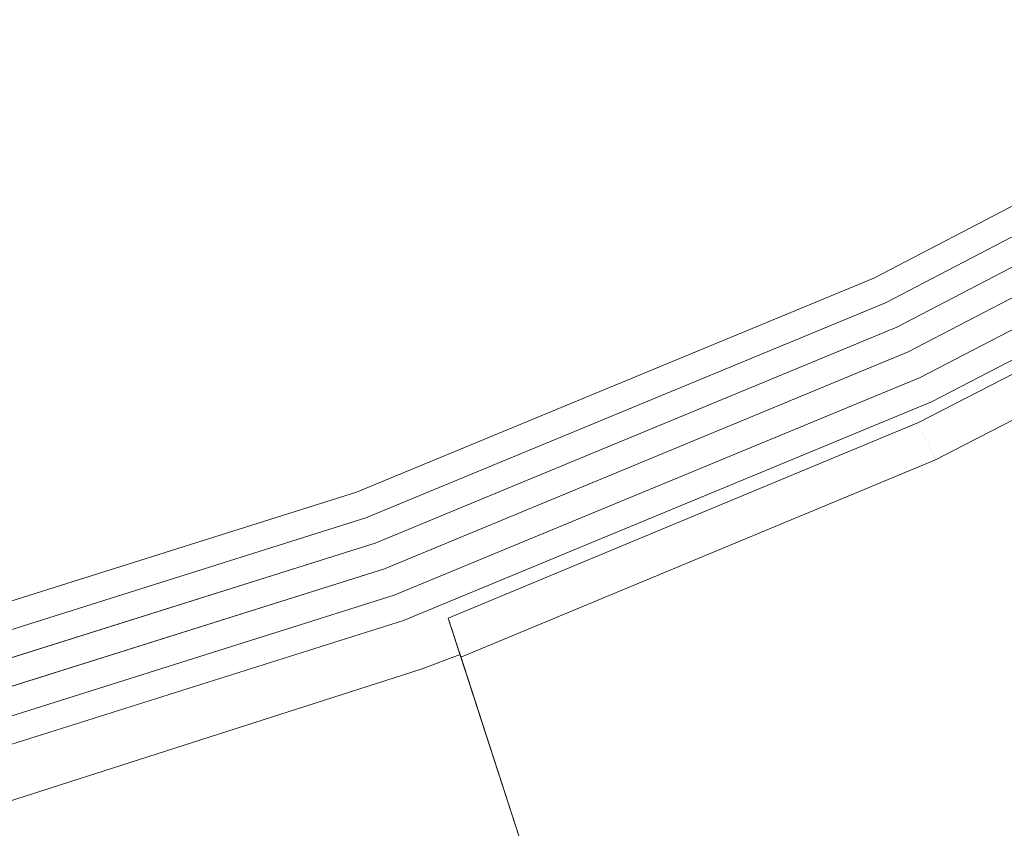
# Model space of a CAD drawing. Header units: millimetres. Extents: x -121 to 130, y -124 to 124.
# Tile 25 of 41: x 34 to 52, y -116 to -102. Entities that reach past the tile are written whole.
import ezdxf

# ---------------------------------------------------------------- set-up
doc = ezdxf.new("R2010")
doc.units = ezdxf.units.MM
doc.header["$LTSCALE"] = 25.4
doc.layers.add('Lighting-Moving Light', color=7, linetype='Continuous', lineweight=5, true_color=0x000000)

# ---------------------------------------------------------------- blocks, each defined once
blk = doc.blocks.new('Group-2-1')
at = {"layer": 'Lighting-Moving Light', "color": 7, "linetype": 'Continuous', "lineweight": 5, "transparency": 33554687}
for points, invisible_edges in [([(-38446.112, 5612.667, -578.305), (-38455.185, 5607.943, -578.305), (-38455.185, 5607.942, -578.263), (-38446.111, 5612.666, -578.263)], 14), ([(-38455.185, 5607.943, -578.305), (-38446.112, 5612.667, -578.305), (-38445.617, 5611.809, -677.305), (-38454.767, 5607.046, -677.305)], 10), ([(-38446.111, 5612.666, -578.263), (-38455.185, 5607.942, -578.263), (-38455.183, 5607.938, -578.222), (-38446.109, 5612.661, -578.222)], 15), ([(-38446.109, 5612.661, -578.222), (-38455.183, 5607.938, -578.222), (-38455.179, 5607.931, -578.181), (-38446.105, 5612.654, -578.181)], 15), ([(-38446.105, 5612.654, -578.181), (-38455.179, 5607.931, -578.181), (-38455.174, 5607.92, -578.141), (-38446.099, 5612.644, -578.141)], 15), ([(-38446.099, 5612.644, -578.141), (-38455.174, 5607.92, -578.141), (-38455.168, 5607.907, -578.103), (-38446.092, 5612.632, -578.103)], 15), ([(-38446.092, 5612.632, -578.103), (-38455.168, 5607.907, -578.103), (-38455.161, 5607.89, -578.065), (-38446.083, 5612.616, -578.065)], 15), ([(-38446.083, 5612.616, -578.065), (-38455.161, 5607.89, -578.065), (-38455.152, 5607.871, -578.029), (-38446.072, 5612.598, -578.029)], 15), ([(-38446.072, 5612.598, -578.029), (-38455.152, 5607.871, -578.029), (-38455.142, 5607.85, -577.995), (-38446.06, 5612.577, -577.995)], 15), ([(-38446.06, 5612.577, -577.995), (-38455.142, 5607.85, -577.995), (-38455.13, 5607.825, -577.963), (-38446.047, 5612.554, -577.963)], 15), ([(-38446.047, 5612.554, -577.963), (-38455.13, 5607.825, -577.963), (-38455.118, 5607.799, -577.934), (-38446.032, 5612.529, -577.934)], 15), ([(-38446.032, 5612.529, -577.934), (-38455.118, 5607.799, -577.934), (-38455.105, 5607.77, -577.907), (-38446.016, 5612.501, -577.907)], 15), ([(-38446.016, 5612.501, -577.907), (-38455.105, 5607.77, -577.907), (-38455.09, 5607.74, -577.882), (-38445.999, 5612.472, -577.882)], 15), ([(-38445.999, 5612.472, -577.882), (-38455.09, 5607.74, -577.882), (-38455.075, 5607.707, -577.861), (-38445.982, 5612.441, -577.861)], 15), ([(-38445.982, 5612.441, -577.861), (-38455.075, 5607.707, -577.861), (-38455.059, 5607.673, -577.843), (-38445.963, 5612.409, -577.843)], 15), ([(-38445.963, 5612.409, -577.843), (-38455.059, 5607.673, -577.843), (-38455.043, 5607.638, -577.827), (-38445.944, 5612.375, -577.827)], 15), ([(-38445.944, 5612.375, -577.827), (-38455.043, 5607.638, -577.827), (-38455.026, 5607.602, -577.815), (-38445.924, 5612.341, -577.815)], 15), ([(-38445.924, 5612.341, -577.815), (-38455.026, 5607.602, -577.815), (-38455.009, 5607.565, -577.807), (-38445.903, 5612.305, -577.807)], 15), ([(-38445.903, 5612.305, -577.807), (-38455.009, 5607.565, -577.807), (-38454.992, 5607.528, -577.802), (-38445.883, 5612.27, -577.802)], 15), ([(-38445.883, 5612.27, -577.802), (-38454.992, 5607.528, -577.802), (-38454.974, 5607.49, -577.8), (-38445.862, 5612.234, -577.8)], 11), ([(-38454.37, 5605.304, -577.8), (-38445.318, 5609.966, -577.8), (-38445.862, 5612.234, -577.8), (-38454.974, 5607.49, -577.8)], 10), ([(-38445.616, 5611.807, -677.348), (-38454.766, 5607.044, -677.348), (-38454.767, 5607.046, -677.305), (-38445.617, 5611.809, -677.305)], 11), ([(-38445.613, 5611.802, -677.391), (-38454.763, 5607.039, -677.391), (-38454.766, 5607.044, -677.348), (-38445.616, 5611.807, -677.348)], 15), ([(-38445.608, 5611.794, -677.433), (-38454.759, 5607.03, -677.433), (-38454.763, 5607.039, -677.391), (-38445.613, 5611.802, -677.391)], 15), ([(-38445.601, 5611.782, -677.475), (-38454.754, 5607.018, -677.475), (-38454.759, 5607.03, -677.433), (-38445.608, 5611.794, -677.433)], 15), ([(-38445.593, 5611.768, -677.515), (-38454.747, 5607.002, -677.515), (-38454.754, 5607.018, -677.475), (-38445.601, 5611.782, -677.475)], 15), ([(-38445.583, 5611.75, -677.553), (-38454.738, 5606.984, -677.553), (-38454.747, 5607.002, -677.515), (-38445.593, 5611.768, -677.515)], 15), ([(-38445.571, 5611.73, -677.589), (-38454.728, 5606.963, -677.589), (-38454.738, 5606.984, -677.553), (-38445.583, 5611.75, -677.553)], 15), ([(-38445.558, 5611.707, -677.624), (-38454.717, 5606.939, -677.624), (-38454.728, 5606.963, -677.589), (-38445.571, 5611.73, -677.589)], 15), ([(-38445.543, 5611.681, -677.655), (-38454.704, 5606.912, -677.655), (-38454.717, 5606.939, -677.624), (-38445.558, 5611.707, -677.624)], 15), ([(-38445.527, 5611.653, -677.684), (-38454.691, 5606.883, -677.684), (-38454.704, 5606.912, -677.655), (-38445.543, 5611.681, -677.655)], 15), ([(-38445.51, 5611.623, -677.711), (-38454.676, 5606.852, -677.711), (-38454.691, 5606.883, -677.684), (-38445.527, 5611.653, -677.684)], 15), ([(-38445.491, 5611.592, -677.734), (-38454.661, 5606.818, -677.734), (-38454.676, 5606.852, -677.711), (-38445.51, 5611.623, -677.711)], 15), ([(-38445.472, 5611.558, -677.754), (-38454.644, 5606.783, -677.754), (-38454.661, 5606.818, -677.734), (-38445.491, 5611.592, -677.734)], 15), ([(-38445.452, 5611.524, -677.77), (-38454.627, 5606.747, -677.77), (-38454.644, 5606.783, -677.754), (-38445.472, 5611.558, -677.754)], 15), ([(-38445.431, 5611.488, -677.783), (-38454.61, 5606.71, -677.783), (-38454.627, 5606.747, -677.77), (-38445.452, 5611.524, -677.77)], 15), ([(-38445.41, 5611.451, -677.793), (-38454.592, 5606.671, -677.793), (-38454.61, 5606.71, -677.783), (-38445.431, 5611.488, -677.783)], 15), ([(-38445.389, 5611.414, -677.798), (-38454.574, 5606.632, -677.798), (-38454.592, 5606.671, -677.793), (-38445.41, 5611.451, -677.793)], 15), ([(-38445.367, 5611.376, -677.8), (-38454.556, 5606.593, -677.8), (-38454.574, 5606.632, -677.798), (-38445.389, 5611.414, -677.798)], 14), ([(-38445.108, 5610.928, -677.8), (-38454.337, 5606.124, -677.8), (-38454.556, 5606.593, -677.8), (-38445.367, 5611.376, -677.8)], 10), ([(-38445.087, 5610.892, -677.798), (-38454.319, 5606.086, -677.798), (-38454.337, 5606.124, -677.8), (-38445.108, 5610.928, -677.8)], 11), ([(-38445.066, 5610.855, -677.792), (-38454.301, 5606.048, -677.792), (-38454.319, 5606.086, -677.798), (-38445.087, 5610.892, -677.798)], 15), ([(-38445.045, 5610.819, -677.782), (-38454.284, 5606.01, -677.782), (-38454.301, 5606.048, -677.792), (-38445.066, 5610.855, -677.792)], 15), ([(-38445.025, 5610.784, -677.769), (-38454.267, 5605.973, -677.769), (-38454.284, 5606.01, -677.782), (-38445.045, 5610.819, -677.782)], 15), ([(-38445.005, 5610.75, -677.752), (-38454.25, 5605.938, -677.752), (-38454.267, 5605.973, -677.769), (-38445.025, 5610.784, -677.769)], 15), ([(-38444.987, 5610.718, -677.733), (-38454.234, 5605.904, -677.733), (-38454.25, 5605.938, -677.752), (-38445.005, 5610.75, -677.752)], 15), ([(-38444.969, 5610.687, -677.71), (-38454.219, 5605.871, -677.71), (-38454.234, 5605.904, -677.733), (-38444.987, 5610.718, -677.733)], 15), ([(-38444.952, 5610.657, -677.684), (-38454.205, 5605.841, -677.684), (-38454.219, 5605.871, -677.71), (-38444.969, 5610.687, -677.71)], 15), ([(-38444.936, 5610.63, -677.655), (-38454.191, 5605.812, -677.655), (-38454.205, 5605.841, -677.684), (-38444.952, 5610.657, -677.684)], 15), ([(-38444.922, 5610.605, -677.624), (-38454.179, 5605.786, -677.624), (-38454.191, 5605.812, -677.655), (-38444.936, 5610.63, -677.655)], 15), ([(-38444.909, 5610.582, -677.591), (-38454.168, 5605.762, -677.591), (-38454.179, 5605.786, -677.624), (-38444.922, 5610.605, -677.624)], 15), ([(-38444.897, 5610.562, -677.555), (-38454.158, 5605.741, -677.555), (-38454.168, 5605.762, -677.591), (-38444.909, 5610.582, -677.591)], 15), ([(-38444.887, 5610.545, -677.518), (-38454.15, 5605.723, -677.518), (-38454.158, 5605.741, -677.555), (-38444.897, 5610.562, -677.555)], 15), ([(-38444.878, 5610.53, -677.478), (-38454.143, 5605.708, -677.478), (-38454.15, 5605.723, -677.518), (-38444.887, 5610.545, -677.518)], 15), ([(-38444.872, 5610.519, -677.438), (-38454.137, 5605.695, -677.438), (-38454.143, 5605.708, -677.478), (-38444.878, 5610.53, -677.478)], 15), ([(-38444.867, 5610.51, -677.397), (-38454.133, 5605.686, -677.397), (-38454.137, 5605.695, -677.438), (-38444.872, 5610.519, -677.438)], 15), ([(-38444.863, 5610.504, -677.355), (-38454.13, 5605.68, -677.355), (-38454.133, 5605.686, -677.397), (-38444.867, 5610.51, -677.397)], 15), ([(-38444.862, 5610.502, -677.312), (-38454.129, 5605.678, -677.312), (-38454.13, 5605.68, -677.355), (-38444.863, 5610.504, -677.355)], 14), ([(-38454.129, 5605.678, -677.312), (-38444.862, 5610.502, -677.312), (-38444.947, 5609.315, -578.545)], 10), ([(-38445.318, 5609.966, -577.8), (-38454.37, 5605.304, -577.8), (-38454.343, 5605.245, -577.803), (-38445.286, 5609.91, -577.803)], 14), ([(-38445.286, 5609.91, -577.803), (-38454.343, 5605.245, -577.803), (-38454.316, 5605.186, -577.811), (-38445.254, 5609.854, -577.811)], 15), ([(-38445.254, 5609.854, -577.811), (-38454.316, 5605.186, -577.811), (-38454.289, 5605.128, -577.825), (-38445.222, 5609.798, -577.825)], 15), ([(-38445.222, 5609.798, -577.825), (-38454.289, 5605.128, -577.825), (-38454.263, 5605.072, -577.845), (-38445.192, 5609.744, -577.845)], 15), ([(-38445.192, 5609.744, -577.845), (-38454.263, 5605.072, -577.845), (-38454.238, 5605.017, -577.87), (-38445.162, 5609.692, -577.87)], 15), ([(-38445.162, 5609.692, -577.87), (-38454.238, 5605.017, -577.87), (-38454.213, 5604.965, -577.9), (-38445.133, 5609.642, -577.9)], 15), ([(-38445.133, 5609.642, -577.9), (-38454.213, 5604.965, -577.9), (-38454.19, 5604.915, -577.935), (-38445.106, 5609.594, -577.935)], 15), ([(-38445.106, 5609.594, -577.935), (-38454.19, 5604.915, -577.935), (-38454.168, 5604.868, -577.974), (-38445.08, 5609.549, -577.974)], 15), ([(-38445.08, 5609.549, -577.974), (-38454.168, 5604.868, -577.974), (-38454.148, 5604.824, -578.018), (-38445.056, 5609.507, -578.018)], 15), ([(-38445.056, 5609.507, -578.018), (-38454.148, 5604.824, -578.018), (-38454.13, 5604.784, -578.066), (-38445.035, 5609.469, -578.066)], 15), ([(-38445.035, 5609.469, -578.066), (-38454.13, 5604.784, -578.066), (-38454.113, 5604.748, -578.117), (-38445.015, 5609.434, -578.117)], 15), ([(-38445.015, 5609.434, -578.117), (-38454.113, 5604.748, -578.117), (-38454.098, 5604.716, -578.172), (-38444.997, 5609.403, -578.172)], 15), ([(-38444.997, 5609.403, -578.172), (-38454.098, 5604.716, -578.172), (-38454.085, 5604.688, -578.23), (-38444.982, 5609.377, -578.23)], 15), ([(-38444.982, 5609.377, -578.23), (-38454.085, 5604.688, -578.23), (-38454.075, 5604.665, -578.29), (-38444.97, 5609.355, -578.29)], 15), ([(-38444.97, 5609.355, -578.29), (-38454.075, 5604.665, -578.29), (-38454.066, 5604.647, -578.352), (-38444.96, 5609.338, -578.352)], 15), ([(-38444.947, 5609.315, -578.545), (-38453.719, 5604.796, -578.545), (-38454.129, 5605.678, -677.312)], 10), ([(-38444.96, 5609.338, -578.352), (-38454.066, 5604.647, -578.352), (-38454.06, 5604.634, -578.415), (-38444.953, 5609.325, -578.415)], 15), ([(-38444.953, 5609.325, -578.415), (-38454.06, 5604.634, -578.415), (-38454.057, 5604.626, -578.48), (-38444.948, 5609.317, -578.48)], 15), ([(-38453.719, 5604.796, -578.545), (-38444.947, 5609.315, -578.545), (-38444.948, 5609.317, -578.48), (-38454.057, 5604.626, -578.48)], 14), ([(-38455.185, 5607.943, -578.305), (-38464.636, 5604.029, -578.305), (-38464.635, 5604.028, -578.263), (-38455.185, 5607.942, -578.263)], 14), ([(-38464.636, 5604.029, -578.305), (-38455.185, 5607.943, -578.305), (-38454.767, 5607.046, -677.305), (-38464.297, 5603.099, -677.305)], 10), ([(-38455.185, 5607.942, -578.263), (-38464.635, 5604.028, -578.263), (-38464.634, 5604.023, -578.222), (-38455.183, 5607.938, -578.222)], 15), ([(-38455.183, 5607.938, -578.222), (-38464.634, 5604.023, -578.222), (-38464.631, 5604.016, -578.181), (-38455.179, 5607.931, -578.181)], 15), ([(-38455.179, 5607.931, -578.181), (-38464.631, 5604.016, -578.181), (-38464.627, 5604.005, -578.141), (-38455.174, 5607.92, -578.141)], 15), ([(-38455.174, 5607.92, -578.141), (-38464.627, 5604.005, -578.141), (-38464.622, 5603.991, -578.103), (-38455.168, 5607.907, -578.103)], 15), ([(-38455.168, 5607.907, -578.103), (-38464.622, 5603.991, -578.103), (-38464.616, 5603.974, -578.065), (-38455.161, 5607.89, -578.065)], 15), ([(-38455.161, 5607.89, -578.065), (-38464.616, 5603.974, -578.065), (-38464.609, 5603.954, -578.029), (-38455.152, 5607.871, -578.029)], 15), ([(-38455.152, 5607.871, -578.029), (-38464.609, 5603.954, -578.029), (-38464.6, 5603.932, -577.995), (-38455.142, 5607.85, -577.995)], 15), ([(-38455.142, 5607.85, -577.995), (-38464.6, 5603.932, -577.995), (-38464.591, 5603.906, -577.963), (-38455.13, 5607.825, -577.963)], 15), ([(-38455.13, 5607.825, -577.963), (-38464.591, 5603.906, -577.963), (-38464.581, 5603.879, -577.934), (-38455.118, 5607.799, -577.934)], 15), ([(-38455.118, 5607.799, -577.934), (-38464.581, 5603.879, -577.934), (-38464.57, 5603.849, -577.907), (-38455.105, 5607.77, -577.907)], 15), ([(-38455.105, 5607.77, -577.907), (-38464.57, 5603.849, -577.907), (-38464.559, 5603.818, -577.882), (-38455.09, 5607.74, -577.882)], 15), ([(-38455.09, 5607.74, -577.882), (-38464.559, 5603.818, -577.882), (-38464.547, 5603.784, -577.861), (-38455.075, 5607.707, -577.861)], 15), ([(-38455.075, 5607.707, -577.861), (-38464.547, 5603.784, -577.861), (-38464.534, 5603.749, -577.843), (-38455.059, 5607.673, -577.843)], 15), ([(-38455.059, 5607.673, -577.843), (-38464.534, 5603.749, -577.843), (-38464.521, 5603.713, -577.827), (-38455.043, 5607.638, -577.827)], 15), ([(-38455.043, 5607.638, -577.827), (-38464.521, 5603.713, -577.827), (-38464.507, 5603.675, -577.815), (-38455.026, 5607.602, -577.815)], 15), ([(-38455.026, 5607.602, -577.815), (-38464.507, 5603.675, -577.815), (-38464.493, 5603.637, -577.807), (-38455.009, 5607.565, -577.807)], 15), ([(-38455.009, 5607.565, -577.807), (-38464.493, 5603.637, -577.807), (-38464.479, 5603.598, -577.802), (-38454.992, 5607.528, -577.802)], 15), ([(-38472.421, 5598.654, -577.8), (-38454.974, 5607.49, -577.8), (-38464.465, 5603.559, -577.8)], 9), ([(-38454.974, 5607.49, -577.8), (-38472.421, 5598.654, -577.8), (-38462.962, 5601.728, -577.8), (-38454.37, 5605.304, -577.8)], 11), ([(-38454.992, 5607.528, -577.802), (-38464.479, 5603.598, -577.802), (-38464.465, 5603.559, -577.8), (-38454.974, 5607.49, -577.8)], 11), ([(-38454.766, 5607.044, -677.348), (-38464.296, 5603.096, -677.348), (-38464.297, 5603.099, -677.305), (-38454.767, 5607.046, -677.305)], 11), ([(-38454.763, 5607.039, -677.391), (-38464.294, 5603.091, -677.391), (-38464.296, 5603.096, -677.348), (-38454.766, 5607.044, -677.348)], 15), ([(-38454.759, 5607.03, -677.433), (-38464.291, 5603.082, -677.433), (-38464.294, 5603.091, -677.391), (-38454.763, 5607.039, -677.391)], 15), ([(-38454.754, 5607.018, -677.475), (-38464.287, 5603.069, -677.475), (-38464.291, 5603.082, -677.433), (-38454.759, 5607.03, -677.433)], 15), ([(-38454.747, 5607.002, -677.515), (-38464.281, 5603.053, -677.515), (-38464.287, 5603.069, -677.475), (-38454.754, 5607.018, -677.475)], 15), ([(-38454.738, 5606.984, -677.553), (-38464.274, 5603.034, -677.553), (-38464.281, 5603.053, -677.515), (-38454.747, 5607.002, -677.515)], 15), ([(-38454.728, 5606.963, -677.589), (-38464.266, 5603.012, -677.589), (-38464.274, 5603.034, -677.553), (-38454.738, 5606.984, -677.553)], 15), ([(-38454.717, 5606.939, -677.624), (-38464.257, 5602.987, -677.624), (-38464.266, 5603.012, -677.589), (-38454.728, 5606.963, -677.589)], 15), ([(-38454.704, 5606.912, -677.655), (-38464.247, 5602.959, -677.655), (-38464.257, 5602.987, -677.624), (-38454.717, 5606.939, -677.624)], 15), ([(-38454.691, 5606.883, -677.684), (-38464.236, 5602.929, -677.684), (-38464.247, 5602.959, -677.655), (-38454.704, 5606.912, -677.655)], 15), ([(-38454.676, 5606.852, -677.711), (-38464.224, 5602.897, -677.711), (-38464.236, 5602.929, -677.684), (-38454.691, 5606.883, -677.684)], 15), ([(-38454.661, 5606.818, -677.734), (-38464.211, 5602.862, -677.734), (-38464.224, 5602.897, -677.711), (-38454.676, 5606.852, -677.711)], 15), ([(-38454.644, 5606.783, -677.754), (-38464.198, 5602.826, -677.754), (-38464.211, 5602.862, -677.734), (-38454.661, 5606.818, -677.734)], 15), ([(-38454.627, 5606.747, -677.77), (-38464.184, 5602.788, -677.77), (-38464.198, 5602.826, -677.754), (-38454.644, 5606.783, -677.754)], 15), ([(-38454.61, 5606.71, -677.783), (-38464.17, 5602.75, -677.783), (-38464.184, 5602.788, -677.77), (-38454.627, 5606.747, -677.77)], 15), ([(-38454.592, 5606.671, -677.793), (-38464.156, 5602.71, -677.793), (-38464.17, 5602.75, -677.783), (-38454.61, 5606.71, -677.783)], 15), ([(-38454.574, 5606.632, -677.798), (-38464.141, 5602.669, -677.798), (-38464.156, 5602.71, -677.793), (-38454.592, 5606.671, -677.793)], 15), ([(-38454.556, 5606.593, -677.8), (-38464.126, 5602.629, -677.8), (-38464.141, 5602.669, -677.798), (-38454.574, 5606.632, -677.798)], 14), ([(-38464.126, 5602.629, -677.8), (-38454.556, 5606.593, -677.8), (-38454.337, 5606.124, -677.8), (-38463.949, 5602.143, -677.8)], 10), ([(-38454.319, 5606.086, -677.798), (-38463.935, 5602.103, -677.798), (-38463.949, 5602.143, -677.8), (-38454.337, 5606.124, -677.8)], 11), ([(-38454.301, 5606.048, -677.792), (-38463.92, 5602.063, -677.792), (-38463.935, 5602.103, -677.798), (-38454.319, 5606.086, -677.798)], 15), ([(-38454.284, 5606.01, -677.782), (-38463.906, 5602.024, -677.782), (-38463.92, 5602.063, -677.792), (-38454.301, 5606.048, -677.792)], 15), ([(-38454.267, 5605.973, -677.769), (-38463.892, 5601.986, -677.769), (-38463.906, 5602.024, -677.782), (-38454.284, 5606.01, -677.782)], 15), ([(-38454.25, 5605.938, -677.752), (-38463.879, 5601.949, -677.752), (-38463.892, 5601.986, -677.769), (-38454.267, 5605.973, -677.769)], 15), ([(-38454.234, 5605.904, -677.733), (-38463.866, 5601.914, -677.733), (-38463.879, 5601.949, -677.752), (-38454.25, 5605.938, -677.752)], 15), ([(-38454.219, 5605.871, -677.71), (-38463.854, 5601.88, -677.71), (-38463.866, 5601.914, -677.733), (-38454.234, 5605.904, -677.733)], 15), ([(-38454.205, 5605.841, -677.684), (-38463.842, 5601.849, -677.684), (-38463.854, 5601.88, -677.71), (-38454.219, 5605.871, -677.71)], 15), ([(-38454.191, 5605.812, -677.655), (-38463.832, 5601.819, -677.655), (-38463.842, 5601.849, -677.684), (-38454.205, 5605.841, -677.684)], 15), ([(-38454.179, 5605.786, -677.624), (-38463.822, 5601.792, -677.624), (-38463.832, 5601.819, -677.655), (-38454.191, 5605.812, -677.655)], 15), ([(-38454.168, 5605.762, -677.591), (-38463.813, 5601.767, -677.591), (-38463.822, 5601.792, -677.624), (-38454.179, 5605.786, -677.624)], 15), ([(-38454.158, 5605.741, -677.555), (-38463.805, 5601.745, -677.555), (-38463.813, 5601.767, -677.591), (-38454.168, 5605.762, -677.591)], 15), ([(-38454.15, 5605.723, -677.518), (-38463.798, 5601.727, -677.518), (-38463.805, 5601.745, -677.555), (-38454.158, 5605.741, -677.555)], 15), ([(-38454.143, 5605.708, -677.478), (-38463.792, 5601.711, -677.478), (-38463.798, 5601.727, -677.518), (-38454.15, 5605.723, -677.518)], 15), ([(-38454.137, 5605.695, -677.438), (-38463.788, 5601.698, -677.438), (-38463.792, 5601.711, -677.478), (-38454.143, 5605.708, -677.478)], 15), ([(-38454.133, 5605.686, -677.397), (-38463.784, 5601.689, -677.397), (-38463.788, 5601.698, -677.438), (-38454.137, 5605.695, -677.438)], 15), ([(-38454.13, 5605.68, -677.355), (-38463.782, 5601.683, -677.355), (-38463.784, 5601.689, -677.397), (-38454.133, 5605.686, -677.397)], 15), ([(-38454.129, 5605.678, -677.312), (-38463.781, 5601.68, -677.312), (-38463.782, 5601.683, -677.355), (-38454.13, 5605.68, -677.355)], 14), ([(-38463.781, 5601.68, -677.312), (-38454.129, 5605.678, -677.312), (-38462.745, 5601.059, -583.3)], 10), ([(-38462.745, 5601.059, -583.3), (-38454.129, 5605.678, -677.312), (-38454.055, 5604.623, -578.545)], 11), ([(-38454.129, 5605.678, -677.312), (-38453.719, 5604.796, -578.545), (-38454.055, 5604.623, -578.545)], 9), ([(-38454.343, 5605.245, -577.803), (-38454.37, 5605.304, -577.8), (-38462.962, 5601.728, -577.8)], 9), ([(-38462.962, 5601.728, -577.8), (-38462.948, 5601.686, -577.801), (-38454.343, 5605.245, -577.803)], 10), ([(-38462.948, 5601.686, -577.801), (-38462.942, 5601.666, -577.803), (-38454.343, 5605.245, -577.803)], 10), ([(-38454.316, 5605.186, -577.811), (-38454.343, 5605.245, -577.803), (-38462.942, 5601.666, -577.803)], 11), ([(-38462.942, 5601.666, -577.803), (-38462.93, 5601.63, -577.807), (-38454.316, 5605.186, -577.811)], 10), ([(-38454.289, 5605.128, -577.825), (-38454.316, 5605.186, -577.811), (-38462.93, 5601.63, -577.807)], 11), ([(-38462.93, 5601.63, -577.807), (-38462.912, 5601.574, -577.818), (-38454.289, 5605.128, -577.825)], 10), ([(-38462.912, 5601.574, -577.818), (-38462.907, 5601.559, -577.821), (-38454.289, 5605.128, -577.825)], 10), ([(-38462.907, 5601.559, -577.821), (-38462.902, 5601.544, -577.826), (-38454.289, 5605.128, -577.825)], 10), ([(-38454.263, 5605.072, -577.845), (-38454.289, 5605.128, -577.825), (-38462.902, 5601.544, -577.826)], 11), ([(-38462.902, 5601.544, -577.826), (-38462.89, 5601.505, -577.837), (-38454.263, 5605.072, -577.845)], 10), ([(-38454.238, 5605.017, -577.87), (-38454.263, 5605.072, -577.845), (-38462.89, 5601.505, -577.837)], 11), ([(-38462.89, 5601.505, -577.837), (-38462.873, 5601.453, -577.858), (-38454.238, 5605.017, -577.87)], 10), ([(-38462.873, 5601.453, -577.858), (-38462.864, 5601.428, -577.87), (-38454.238, 5605.017, -577.87)], 10), ([(-38454.213, 5604.965, -577.9), (-38454.238, 5605.017, -577.87), (-38462.864, 5601.428, -577.87)], 11), ([(-38462.864, 5601.428, -577.87), (-38462.856, 5601.402, -577.883), (-38454.213, 5604.965, -577.9)], 10), ([(-38462.856, 5601.402, -577.883), (-38462.84, 5601.352, -577.913), (-38454.213, 5604.965, -577.9)], 10), ([(-38454.19, 5604.915, -577.935), (-38454.213, 5604.965, -577.9), (-38462.84, 5601.352, -577.913), (-38462.836, 5601.339, -577.921)], 11), ([(-38462.836, 5601.339, -577.921), (-38462.83, 5601.32, -577.935), (-38454.19, 5604.915, -577.935)], 10), ([(-38454.168, 5604.868, -577.974), (-38454.19, 5604.915, -577.935), (-38462.83, 5601.32, -577.935)], 11), ([(-38462.83, 5601.32, -577.935), (-38462.821, 5601.293, -577.955), (-38454.168, 5604.868, -577.974)], 10), ([(-38462.821, 5601.293, -577.955), (-38462.807, 5601.25, -577.992), (-38454.168, 5604.868, -577.974)], 10), ([(-38454.148, 5604.824, -578.018), (-38454.168, 5604.868, -577.974), (-38462.807, 5601.25, -577.992)], 11), ([(-38462.807, 5601.25, -577.992), (-38462.799, 5601.225, -578.018), (-38454.148, 5604.824, -578.018)], 10), ([(-38454.13, 5604.784, -578.066), (-38454.148, 5604.824, -578.018), (-38462.799, 5601.225, -578.018)], 11), ([(-38462.799, 5601.225, -578.018), (-38462.794, 5601.21, -578.034), (-38454.13, 5604.784, -578.066)], 10), ([(-38462.794, 5601.21, -578.034), (-38462.781, 5601.172, -578.079), (-38454.13, 5604.784, -578.066)], 10), ([(-38454.113, 5604.748, -578.117), (-38454.13, 5604.784, -578.066), (-38462.781, 5601.172, -578.079)], 11), ([(-38462.781, 5601.172, -578.079), (-38462.778, 5601.163, -578.091), (-38454.113, 5604.748, -578.117)], 10), ([(-38462.778, 5601.163, -578.091), (-38462.773, 5601.145, -578.118), (-38454.113, 5604.748, -578.117)], 10), ([(-38454.098, 5604.716, -578.172), (-38454.113, 5604.748, -578.117), (-38462.773, 5601.145, -578.118)], 11), ([(-38462.773, 5601.145, -578.118), (-38462.768, 5601.13, -578.139), (-38454.098, 5604.716, -578.172)], 10), ([(-38462.768, 5601.13, -578.139), (-38462.758, 5601.102, -578.19), (-38454.098, 5604.716, -578.172)], 10), ([(-38454.085, 5604.688, -578.23), (-38454.098, 5604.716, -578.172), (-38462.758, 5601.102, -578.19)], 11), ([(-38462.758, 5601.102, -578.19), (-38462.752, 5601.083, -578.23), (-38454.085, 5604.688, -578.23)], 10), ([(-38454.075, 5604.665, -578.29), (-38454.085, 5604.688, -578.23), (-38462.752, 5601.083, -578.23)], 11), ([(-38454.057, 5604.626, -578.48), (-38454.055, 5604.623, -578.545), (-38453.719, 5604.796, -578.545)], 9), ([(-38462.752, 5601.083, -578.23), (-38462.75, 5601.076, -578.243), (-38454.075, 5604.665, -578.29)], 10), ([(-38462.75, 5601.076, -578.243), (-38462.743, 5601.055, -578.299), (-38454.075, 5604.665, -578.29)], 10), ([(-38454.055, 5604.623, -578.545), (-38462.73, 5601.014, -578.545), (-38462.745, 5601.059, -583.3)], 8), ([(-38454.066, 5604.647, -578.352), (-38454.075, 5604.665, -578.29), (-38462.743, 5601.055, -578.299)], 11), ([(-38462.743, 5601.055, -578.299), (-38462.742, 5601.051, -578.312), (-38454.066, 5604.647, -578.352)], 10), ([(-38462.742, 5601.051, -578.312), (-38462.738, 5601.04, -578.352), (-38454.066, 5604.647, -578.352)], 10), ([(-38454.06, 5604.634, -578.415), (-38454.066, 5604.647, -578.352), (-38462.738, 5601.04, -578.352)], 11), ([(-38462.738, 5601.04, -578.352), (-38462.737, 5601.035, -578.368), (-38454.06, 5604.634, -578.415)], 10), ([(-38462.737, 5601.035, -578.368), (-38462.733, 5601.024, -578.426), (-38454.06, 5604.634, -578.415)], 10), ([(-38454.057, 5604.626, -578.48), (-38454.06, 5604.634, -578.415), (-38462.733, 5601.024, -578.426)], 11), ([(-38462.733, 5601.024, -578.426), (-38462.731, 5601.017, -578.48), (-38454.057, 5604.626, -578.48)], 10), ([(-38454.055, 5604.623, -578.545), (-38454.057, 5604.626, -578.48), (-38462.731, 5601.017, -578.48)], 11), ([(-38462.731, 5601.017, -578.48), (-38462.731, 5601.017, -578.485), (-38454.055, 5604.623, -578.545)], 10), ([(-38462.731, 5601.017, -578.485), (-38462.73, 5601.014, -578.545), (-38454.055, 5604.623, -578.545)], 8), ([(-38464.636, 5604.029, -578.305), (-38474.392, 5600.953, -578.305), (-38474.391, 5600.952, -578.263), (-38464.635, 5604.028, -578.263)], 14), ([(-38474.392, 5600.953, -578.305), (-38464.636, 5604.029, -578.305), (-38464.297, 5603.099, -677.305), (-38474.135, 5599.997, -677.305)], 10), ([(-38464.635, 5604.028, -578.263), (-38474.391, 5600.952, -578.263), (-38474.39, 5600.947, -578.222), (-38464.634, 5604.023, -578.222)], 15), ([(-38464.634, 5604.023, -578.222), (-38474.39, 5600.947, -578.222), (-38474.388, 5600.939, -578.181), (-38464.631, 5604.016, -578.181)], 15), ([(-38464.631, 5604.016, -578.181), (-38474.388, 5600.939, -578.181), (-38474.385, 5600.928, -578.141), (-38464.627, 5604.005, -578.141)], 15), ([(-38464.627, 5604.005, -578.141), (-38474.385, 5600.928, -578.141), (-38474.381, 5600.914, -578.103), (-38464.622, 5603.991, -578.103)], 15), ([(-38464.622, 5603.991, -578.103), (-38474.381, 5600.914, -578.103), (-38474.376, 5600.896, -578.065), (-38464.616, 5603.974, -578.065)], 15), ([(-38464.616, 5603.974, -578.065), (-38474.376, 5600.896, -578.065), (-38474.371, 5600.876, -578.029), (-38464.609, 5603.954, -578.029)], 15), ([(-38464.609, 5603.954, -578.029), (-38474.371, 5600.876, -578.029), (-38474.365, 5600.853, -577.995), (-38464.6, 5603.932, -577.995)], 15), ([(-38464.6, 5603.932, -577.995), (-38474.365, 5600.853, -577.995), (-38474.358, 5600.827, -577.963), (-38464.591, 5603.906, -577.963)], 15), ([(-38464.591, 5603.906, -577.963), (-38474.358, 5600.827, -577.963), (-38474.35, 5600.799, -577.934), (-38464.581, 5603.879, -577.934)], 15), ([(-38464.581, 5603.879, -577.934), (-38474.35, 5600.799, -577.934), (-38474.342, 5600.768, -577.907), (-38464.57, 5603.849, -577.907)], 15), ([(-38464.57, 5603.849, -577.907), (-38474.342, 5600.768, -577.907), (-38474.333, 5600.736, -577.882), (-38464.559, 5603.818, -577.882)], 15), ([(-38464.559, 5603.818, -577.882), (-38474.333, 5600.736, -577.882), (-38474.324, 5600.701, -577.861), (-38464.547, 5603.784, -577.861)], 15), ([(-38464.547, 5603.784, -577.861), (-38474.324, 5600.701, -577.861), (-38474.315, 5600.665, -577.843), (-38464.534, 5603.749, -577.843)], 15), ([(-38464.534, 5603.749, -577.843), (-38474.315, 5600.665, -577.843), (-38474.305, 5600.628, -577.827), (-38464.521, 5603.713, -577.827)], 15), ([(-38464.521, 5603.713, -577.827), (-38474.305, 5600.628, -577.827), (-38474.294, 5600.589, -577.815), (-38464.507, 5603.675, -577.815)], 15), ([(-38464.507, 5603.675, -577.815), (-38474.294, 5600.589, -577.815), (-38474.284, 5600.55, -577.807), (-38464.493, 5603.637, -577.807)], 15), ([(-38464.493, 5603.637, -577.807), (-38474.284, 5600.55, -577.807), (-38474.273, 5600.51, -577.802), (-38464.479, 5603.598, -577.802)], 15), ([(-38464.479, 5603.598, -577.802), (-38474.273, 5600.51, -577.802), (-38474.262, 5600.47, -577.8), (-38464.465, 5603.559, -577.8)], 11), ([(-38464.465, 5603.559, -577.8), (-38474.262, 5600.47, -577.8), (-38472.421, 5598.654, -577.8)], 10), ([(-38464.296, 5603.096, -677.348), (-38474.135, 5599.994, -677.348), (-38474.135, 5599.997, -677.305), (-38464.297, 5603.099, -677.305)], 11), ([(-38464.294, 5603.091, -677.391), (-38474.133, 5599.989, -677.391), (-38474.135, 5599.994, -677.348), (-38464.296, 5603.096, -677.348)], 15), ([(-38464.291, 5603.082, -677.433), (-38474.131, 5599.979, -677.433), (-38474.133, 5599.989, -677.391), (-38464.294, 5603.091, -677.391)], 15), ([(-38464.287, 5603.069, -677.475), (-38474.127, 5599.966, -677.475), (-38474.131, 5599.979, -677.433), (-38464.291, 5603.082, -677.433)], 15), ([(-38464.281, 5603.053, -677.515), (-38474.123, 5599.95, -677.515), (-38474.127, 5599.966, -677.475), (-38464.287, 5603.069, -677.475)], 15), ([(-38464.274, 5603.034, -677.553), (-38474.118, 5599.93, -677.553), (-38474.123, 5599.95, -677.515), (-38464.281, 5603.053, -677.515)], 15), ([(-38464.266, 5603.012, -677.589), (-38474.112, 5599.908, -677.589), (-38474.118, 5599.93, -677.553), (-38464.274, 5603.034, -677.553)], 15), ([(-38464.257, 5602.987, -677.624), (-38474.105, 5599.882, -677.624), (-38474.112, 5599.908, -677.589), (-38464.266, 5603.012, -677.589)], 15), ([(-38464.247, 5602.959, -677.655), (-38474.097, 5599.854, -677.655), (-38474.105, 5599.882, -677.624), (-38464.257, 5602.987, -677.624)], 15), ([(-38464.236, 5602.929, -677.684), (-38474.089, 5599.823, -677.684), (-38474.097, 5599.854, -677.655), (-38464.247, 5602.959, -677.655)], 15), ([(-38464.224, 5602.897, -677.711), (-38474.08, 5599.789, -677.711), (-38474.089, 5599.823, -677.684), (-38464.236, 5602.929, -677.684)], 15), ([(-38464.211, 5602.862, -677.734), (-38474.07, 5599.754, -677.734), (-38474.08, 5599.789, -677.711), (-38464.224, 5602.897, -677.711)], 15), ([(-38464.198, 5602.826, -677.754), (-38474.06, 5599.717, -677.754), (-38474.07, 5599.754, -677.734), (-38464.211, 5602.862, -677.734)], 15), ([(-38464.184, 5602.788, -677.77), (-38474.05, 5599.678, -677.77), (-38474.06, 5599.717, -677.754), (-38464.198, 5602.826, -677.754)], 15), ([(-38464.17, 5602.75, -677.783), (-38474.039, 5599.638, -677.783), (-38474.05, 5599.678, -677.77), (-38464.184, 5602.788, -677.77)], 15), ([(-38464.156, 5602.71, -677.793), (-38474.028, 5599.597, -677.793), (-38474.039, 5599.638, -677.783), (-38464.17, 5602.75, -677.783)], 15), ([(-38464.141, 5602.669, -677.798), (-38474.017, 5599.556, -677.798), (-38474.028, 5599.597, -677.793), (-38464.156, 5602.71, -677.793)], 15), ([(-38464.126, 5602.629, -677.8), (-38474.006, 5599.514, -677.8), (-38474.017, 5599.556, -677.798), (-38464.141, 5602.669, -677.798)], 14), ([(-38463.949, 5602.143, -677.8), (-38473.872, 5599.014, -677.8), (-38474.006, 5599.514, -677.8), (-38464.126, 5602.629, -677.8)], 10), ([(-38463.935, 5602.103, -677.798), (-38473.861, 5598.973, -677.798), (-38473.872, 5599.014, -677.8), (-38463.949, 5602.143, -677.8)], 11), ([(-38463.92, 5602.063, -677.792), (-38473.85, 5598.932, -677.792), (-38473.861, 5598.973, -677.798), (-38463.935, 5602.103, -677.798)], 15), ([(-38463.906, 5602.024, -677.782), (-38473.84, 5598.892, -677.782), (-38473.85, 5598.932, -677.792), (-38463.92, 5602.063, -677.792)], 15), ([(-38463.892, 5601.986, -677.769), (-38473.829, 5598.853, -677.769), (-38473.84, 5598.892, -677.782), (-38463.906, 5602.024, -677.782)], 15), ([(-38463.879, 5601.949, -677.752), (-38473.819, 5598.815, -677.752), (-38473.829, 5598.853, -677.769), (-38463.892, 5601.986, -677.769)], 15), ([(-38463.866, 5601.914, -677.733), (-38473.809, 5598.779, -677.733), (-38473.819, 5598.815, -677.752), (-38463.879, 5601.949, -677.752)], 15), ([(-38463.854, 5601.88, -677.71), (-38473.8, 5598.744, -677.71), (-38473.809, 5598.779, -677.733), (-38463.866, 5601.914, -677.733)], 15), ([(-38463.842, 5601.849, -677.684), (-38473.791, 5598.712, -677.684), (-38473.8, 5598.744, -677.71), (-38463.854, 5601.88, -677.71)], 15), ([(-38463.832, 5601.819, -677.655), (-38473.783, 5598.681, -677.655), (-38473.791, 5598.712, -677.684), (-38463.842, 5601.849, -677.684)], 15), ([(-38463.822, 5601.792, -677.624), (-38473.775, 5598.653, -677.624), (-38473.783, 5598.681, -677.655), (-38463.832, 5601.819, -677.655)], 15), ([(-38463.813, 5601.767, -677.591), (-38473.769, 5598.628, -677.591), (-38473.775, 5598.653, -677.624), (-38463.822, 5601.792, -677.624)], 15), ([(-38463.805, 5601.745, -677.555), (-38473.763, 5598.606, -677.555), (-38473.769, 5598.628, -677.591), (-38463.813, 5601.767, -677.591)], 15), ([(-38463.798, 5601.727, -677.518), (-38473.757, 5598.586, -677.518), (-38473.763, 5598.606, -677.555), (-38463.805, 5601.745, -677.555)], 15), ([(-38463.792, 5601.711, -677.478), (-38473.753, 5598.57, -677.478), (-38473.757, 5598.586, -677.518), (-38463.798, 5601.727, -677.518)], 15), ([(-38463.788, 5601.698, -677.438), (-38473.75, 5598.557, -677.438), (-38473.753, 5598.57, -677.478), (-38463.792, 5601.711, -677.478)], 15), ([(-38463.784, 5601.689, -677.397), (-38473.747, 5598.547, -677.397), (-38473.75, 5598.557, -677.438), (-38463.788, 5601.698, -677.438)], 15), ([(-38463.782, 5601.683, -677.355), (-38473.745, 5598.541, -677.355), (-38473.747, 5598.547, -677.397), (-38463.784, 5601.689, -677.397)], 15), ([(-38463.781, 5601.68, -677.312), (-38473.745, 5598.538, -677.312), (-38473.745, 5598.541, -677.355), (-38463.782, 5601.683, -677.355)], 14), ([(-38472.204, 5597.986, -583.3), (-38473.745, 5598.538, -677.312), (-38463.781, 5601.68, -677.312)], 9), ([(-38461.375, 5596.845, -577.8), (-38462.962, 5601.728, -577.8), (-38472.421, 5598.654, -577.8), (-38470.835, 5593.771, -577.8)], 10), ([(-38463.781, 5601.68, -677.312), (-38463.459, 5600.796, -583.3), (-38472.204, 5597.986, -583.3)], 9), ([(-38462.745, 5601.059, -583.3), (-38463.459, 5600.796, -583.3), (-38463.781, 5601.68, -677.312)], 10), ([(-38462.948, 5601.686, -577.801), (-38462.962, 5601.728, -577.8), (-38461.375, 5596.845, -577.8)], 8), ([(-38461.375, 5596.845, -577.8), (-38462.93, 5601.63, -577.807), (-38462.942, 5601.666, -577.803), (-38462.948, 5601.686, -577.801)], 9), ([(-38462.912, 5601.574, -577.818), (-38462.93, 5601.63, -577.807), (-38461.375, 5596.845, -577.8)], 10), ([(-38462.907, 5601.559, -577.821), (-38462.912, 5601.574, -577.818), (-38461.375, 5596.845, -577.8)], 10), ([(-38461.375, 5596.845, -577.8), (-38462.902, 5601.544, -577.826), (-38462.907, 5601.559, -577.821)], 9), ([(-38462.89, 5601.505, -577.837), (-38462.902, 5601.544, -577.826), (-38461.375, 5596.845, -577.8)], 10), ([(-38461.375, 5596.845, -577.8), (-38462.873, 5601.453, -577.858), (-38462.89, 5601.505, -577.837)], 9), ([(-38461.375, 5596.845, -577.8), (-38462.856, 5601.402, -577.883), (-38462.864, 5601.428, -577.87), (-38462.873, 5601.453, -577.858)], 9), ([(-38462.84, 5601.352, -577.913), (-38462.856, 5601.402, -577.883), (-38461.375, 5596.845, -577.8)], 10), ([(-38462.836, 5601.339, -577.921), (-38462.84, 5601.352, -577.913), (-38461.375, 5596.845, -577.8)], 10), ([(-38462.83, 5601.32, -577.935), (-38462.836, 5601.339, -577.921), (-38461.375, 5596.845, -577.8)], 10), ([(-38461.375, 5596.845, -577.8), (-38462.821, 5601.293, -577.955), (-38462.83, 5601.32, -577.935)], 9), ([(-38461.375, 5596.845, -577.8), (-38462.807, 5601.25, -577.992), (-38462.821, 5601.293, -577.955)], 9), ([(-38461.375, 5596.845, -577.8), (-38462.794, 5601.21, -578.034), (-38462.799, 5601.225, -578.018), (-38462.807, 5601.25, -577.992)], 9), ([(-38462.781, 5601.172, -578.079), (-38462.794, 5601.21, -578.034), (-38461.375, 5596.845, -577.8)], 10), ([(-38462.778, 5601.163, -578.091), (-38462.781, 5601.172, -578.079), (-38461.375, 5596.845, -577.8)], 10), ([(-38462.773, 5601.145, -578.118), (-38462.778, 5601.163, -578.091), (-38461.375, 5596.845, -577.8)], 10), ([(-38461.375, 5596.845, -577.8), (-38462.768, 5601.13, -578.139), (-38462.773, 5601.145, -578.118)], 9), ([(-38461.375, 5596.845, -577.8), (-38462.758, 5601.102, -578.19), (-38462.768, 5601.13, -578.139)], 9), ([(-38462.752, 5601.083, -578.23), (-38462.758, 5601.102, -578.19), (-38461.375, 5596.845, -577.8)], 10), ([(-38461.375, 5596.845, -577.8), (-38462.75, 5601.076, -578.243), (-38462.752, 5601.083, -578.23)], 9), ([(-38461.273, 5594.59, -583.3), (-38463.459, 5600.796, -583.3), (-38462.745, 5601.059, -583.3), (-38461.435, 5597.027, -583.3)], 9), ([(-38462.743, 5601.055, -578.299), (-38462.75, 5601.076, -578.243), (-38461.375, 5596.845, -577.8)], 10), ([(-38461.375, 5596.845, -577.8), (-38461.435, 5597.027, -583.3), (-38462.745, 5601.059, -583.3), (-38462.73, 5601.014, -578.545)], 8), ([(-38462.742, 5601.051, -578.312), (-38462.743, 5601.055, -578.299), (-38461.375, 5596.845, -577.8)], 10), ([(-38462.738, 5601.04, -578.352), (-38462.742, 5601.051, -578.312), (-38461.375, 5596.845, -577.8)], 10), ([(-38461.375, 5596.845, -577.8), (-38462.737, 5601.035, -578.368), (-38462.738, 5601.04, -578.352)], 9), ([(-38461.375, 5596.845, -577.8), (-38462.733, 5601.024, -578.426), (-38462.737, 5601.035, -578.368)], 9), ([(-38462.731, 5601.017, -578.48), (-38462.733, 5601.024, -578.426), (-38461.375, 5596.845, -577.8)], 10), ([(-38461.375, 5596.845, -577.8), (-38462.731, 5601.017, -578.485), (-38462.731, 5601.017, -578.48)], 9), ([(-38462.73, 5601.014, -578.545), (-38462.731, 5601.017, -578.485), (-38461.375, 5596.845, -577.8)], 10), ([(-38470.894, 5593.954, -583.3), (-38472.204, 5597.986, -583.3), (-38463.459, 5600.796, -583.3), (-38461.273, 5594.59, -583.3)], 12)]:
    blk.add_3dface(points, dxfattribs=dict(at, invisible_edges=invisible_edges))
at = {"layer": 'Lighting-Moving Light', "color": 0, "flags": 1}
for tag in ['Yoke', 'Body', 'Base', 'Lens']:
    blk.add_attdef(tag, (-23394.144, 17430.034), '', height=0.18, dxfattribs=at)

msp = doc.modelspace()

# ---------------------------------------------------------------- block references
at = {"layer": 'Lighting-Moving Light', "color": 7, "transparency": 33554687}
msp.add_blockref('Group-2-1', (38504.739, -5714.213), dxfattribs=at)

doc.saveas('drawing.dxf')
